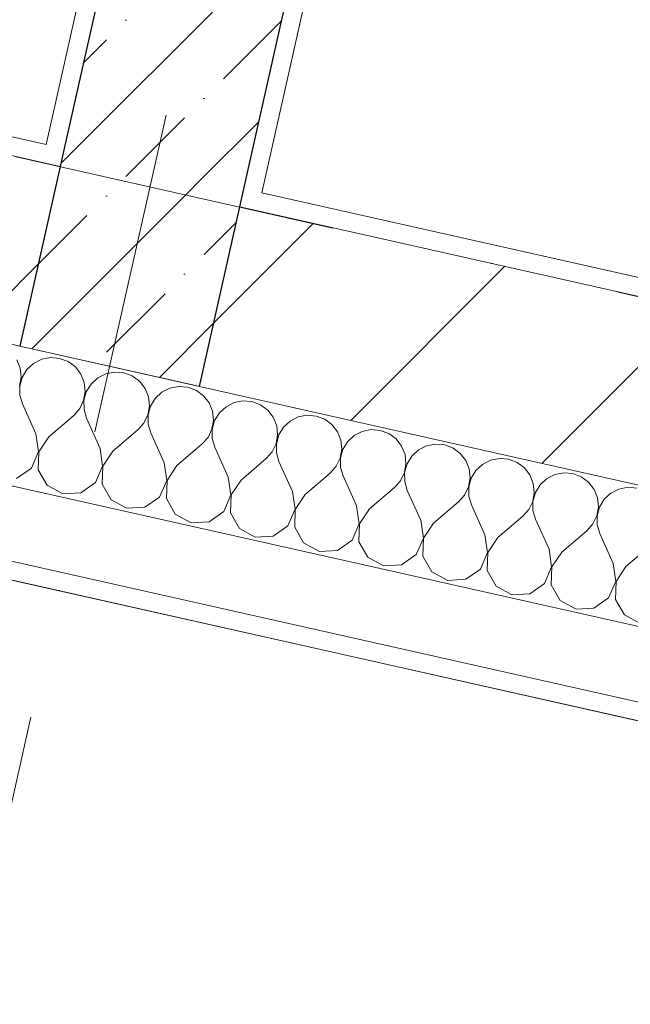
# Model space of a CAD drawing. Header units: millimetres. Extents: x -7145531 to -6681560, y 6117368 to 6219355.
# Tile 19 of 144: x -6932721 to -6932058, y 6129941 to 6131011. Entities that reach past the tile are written whole.
import ezdxf
from ezdxf.enums import TextEntityAlignment as Align

# ---------------------------------------------------------------- set-up
doc = ezdxf.new("R2010")
doc.units = ezdxf.units.MM
doc.header["$MEASUREMENT"] = 0
doc.linetypes.add('Штрихпунктирная', pattern=[670.277762, 352.777767, -176.388884, 0, -141.111112])
for name, color, linetype in [('S - квартира_помещение.АР', 7, 'Continuous'), ('АР-Стены_внешние_.АР', 7, 'Continuous'), ('АР-Стены_внутренние_пилоны.АР', 7, 'Continuous'), ('АР-Чертеж-Оси_Осевые размеры.АР', 7, 'Continuous'), ('АР-Чертеж-Размеры.АР', 7, 'Continuous')]:
    doc.layers.add(name, color=color, linetype=linetype)
for name, color, linetype, lineweight in [('АР-Стены_внешние_.АР_Ном._пера__1', 7, 'Continuous', 0), ('АР-Стены_внешние_.АР_Ном._пера__120', 7, 'Continuous', 0), ('АР-Стены_внутренние_пилоны.АР_Ном._пера__1', 7, 'Continuous', 30), ('АР-Стены_внутренние_пилоны.АР_Ном._пера__120', 7, 'Continuous', 0), ('АР-Чертеж-Оси_Осевые размеры.АР_Ном._пера__120', 7, 'Continuous', 0)]:
    doc.layers.add(name, color=color, linetype=linetype, lineweight=lineweight)
doc.styles.add('РЎР“Р•РќР•Р\xa0Р\x98Р\xa0_РЎРўР\x98Р›Р¬_3', font='GOTHIC.TTF')
doc.dimstyles.new('СГЕНЕРИР_СТИЛЬ__1', dxfattribs={"dimtxt": 150, "dimasz": 237.5, "dimexe": 0.18, "dimexo": 0.0625, "dimgap": 0, "dimtad": 1, "dimdec": 0, "dimzin": 0, "dimdsep": 46, "dimtxsty": 'РЎР“Р•РќР•Р\xa0Р\x98Р\xa0_РЎРўР\x98Р›Р¬_3', "dimblk": 'ARROWHEAD_6', "dimblk1": 'ARROWHEAD_6', "dimblk2": 'ARROWHEAD_6', "dimcen": 0.09, "dimse1": 1, "dimse2": 1, "dimclrd": 7, "dimclre": 7, "dimclrt": 7, "dimazin": 0, "dimtfac": 1, "dimtdec": 4, "dimtmove": 0, "dimatfit": 3, "dimfxl": 1, "dimtolj": 1, "dimtzin": 0, "dimarcsym": 0})
doc.dimstyles.new('СГЕНЕРИР_СТИЛЬ__2', dxfattribs={"dimtxt": 400, "dimasz": 332.5, "dimexe": 0.18, "dimexo": 0.0625, "dimgap": 0, "dimtad": 1, "dimdec": 0, "dimzin": 0, "dimdsep": 46, "dimtxsty": 'РЎР“Р•РќР•Р\xa0Р\x98Р\xa0_РЎРўР\x98Р›Р¬_3', "dimblk": 'ARROWHEAD_6', "dimblk1": 'ARROWHEAD_6', "dimblk2": 'ARROWHEAD_6', "dimcen": 0.09, "dimse1": 1, "dimse2": 1, "dimclrd": 7, "dimclre": 7, "dimclrt": 7, "dimazin": 0, "dimtfac": 1, "dimtdec": 4, "dimtmove": 0, "dimatfit": 3, "dimfxl": 1, "dimtolj": 1, "dimtzin": 0, "dimarcsym": 0})
doc.dimstyles.new('СГЕНЕРИР_СТИЛЬ__3', dxfattribs={"dimtxt": 150, "dimasz": 237.5, "dimexe": 0.18, "dimexo": 0.0625, "dimgap": 0, "dimtad": 1, "dimdec": 0, "dimzin": 0, "dimdsep": 46, "dimtxsty": 'РЎР“Р•РќР•Р\xa0Р\x98Р\xa0_РЎРўР\x98Р›Р¬_3', "dimblk": 'ARROWHEAD_6', "dimblk1": 'ARROWHEAD_6', "dimblk2": 'ARROWHEAD_6', "dimcen": 0.09, "dimse1": 1, "dimse2": 1, "dimclrd": 7, "dimclre": 7, "dimclrt": 7, "dimazin": 0, "dimtfac": 1, "dimtdec": 4, "dimtmove": 2, "dimatfit": 3, "dimfxl": 1, "dimtolj": 1, "dimtzin": 0, "dimarcsym": 0})
pattern_1 = [(45, (-6566190.34, 6563027.8), (-111.369318, 111.369318), [0, -105, 0, -157.5]), (110, (-6565840.34, 6563027.8), (148.001588, 53.868173), [0, -77, 0, -133])]
pattern_2 = [(45, (-6566190.34, 6562677.8), (-127.27922, 127.27922), [])]
pattern_3 = [(45, (-6566190.34, 6562677.8), (-84.852814, 84.852814), []), (45, (-6566232.77, 6562720.22), (-84.852814, 84.852814), [90, -30, 0, -30])]

# ---------------------------------------------------------------- blocks, each defined once
blk = doc.blocks.new('*X183', base_point=(-6566190.3, 6562677.8))
at = {"layer": 'АР-Стены_внешние_.АР_Ном._пера__1', "color": 7, "linetype": 'Continuous', "lineweight": 0}
for p, q in [((-7160470.8, 6131034.7), (-7160474.4, 6131043.9)), ((-7160456.2, 6131039.8), (-7160463.4, 6131033.1)), ((-7160447.4, 6131044.3), (-7160456.2, 6131039.8)), ((-7160437.8, 6131046.2), (-7160447.4, 6131044.3)), ((-7160427.9, 6131045.3), (-7160437.8, 6131046.2)), ((-7160418.7, 6131041.9), (-7160427.9, 6131045.3)), ((-7160410.8, 6131036), (-7160418.7, 6131041.9)), ((-7160469.8, 6131024.9), (-7160470.8, 6131034.7)), ((-7160463.4, 6131033.1), (-7160468.5, 6131024.7)), ((-7160404.8, 6131028.2), (-7160410.8, 6131036)), ((-7160401.1, 6131019.1), (-7160404.8, 6131028.2)), ((-7160377.7, 6131028.6), (-7160386.5, 6131024.1)), ((-7160368.1, 6131030.5), (-7160377.7, 6131028.6)), ((-7160358.2, 6131029.7), (-7160368.1, 6131030.5)), ((-7160349, 6131026.2), (-7160358.2, 6131029.7)), ((-7160471.4, 6131015.2), (-7160469.8, 6131024.9)), ((-7160468.5, 6131024.7), (-7160471.2, 6131015.2)), ((-7160400.1, 6131009.3), (-7160401.1, 6131019.1)), ((-7160393.7, 6131017.4), (-7160398.9, 6131009)), ((-7160386.5, 6131024.1), (-7160393.7, 6131017.4)), ((-7160341.1, 6131020.4), (-7160349, 6131026.2)), ((-7160335.1, 6131012.6), (-7160341.1, 6131020.4)), ((-7160471.2, 6131015.2), (-7160471.1, 6131005.3)), ((-7160401.8, 6130999.6), (-7160400.1, 6131009.3)), ((-7160398.9, 6131009), (-7160401.5, 6130999.5)), ((-7160331.4, 6131003.4), (-7160335.1, 6131012.6)), ((-7160316.8, 6131008.5), (-7160324, 6131001.8)), ((-7160308, 6131013), (-7160316.8, 6131008.5)), ((-7160298.4, 6131014.9), (-7160308, 6131013)), ((-7160288.5, 6131014), (-7160298.4, 6131014.9)), ((-7160279.3, 6131010.6), (-7160288.5, 6131014)), ((-7160271.4, 6131004.7), (-7160279.3, 6131010.6)), ((-7160471.1, 6131005.3), (-7160468.3, 6130995.9)), ((-7160453.7, 6130963.3), (-7160468.3, 6130995.9)), ((-7160406, 6130990.7), (-7160401.8, 6130999.6)), ((-7160401.5, 6130999.5), (-7160401.4, 6130989.7)), ((-7160330.4, 6130993.6), (-7160331.4, 6131003.4)), ((-7160324, 6131001.8), (-7160329.2, 6130993.4)), ((-7160265.4, 6130996.9), (-7160271.4, 6131004.7)), ((-7160261.7, 6130987.8), (-7160265.4, 6130996.9)), ((-7160238.3, 6130997.3), (-7160247.1, 6130992.8)), ((-7160228.7, 6130999.2), (-7160238.3, 6130997.3)), ((-7160218.9, 6130998.4), (-7160228.7, 6130999.2)), ((-7160209.6, 6130994.9), (-7160218.9, 6130998.4)), ((-7160412.6, 6130983.3), (-7160406, 6130990.7)), ((-7160401.4, 6130989.7), (-7160398.6, 6130980.2)), ((-7160332.1, 6130983.9), (-7160330.4, 6130993.6)), ((-7160329.2, 6130993.4), (-7160331.8, 6130983.9)), ((-7160260.7, 6130978), (-7160261.7, 6130987.8)), ((-7160254.3, 6130986.1), (-7160259.5, 6130977.7)), ((-7160247.1, 6130992.8), (-7160254.3, 6130986.1)), ((-7160201.7, 6130989.1), (-7160209.6, 6130994.9)), ((-7160195.7, 6130981.3), (-7160201.7, 6130989.1)), ((-7160439.7, 6130960.2), (-7160412.6, 6130983.3)), ((-7160384, 6130947.6), (-7160398.6, 6130980.2)), ((-7160342.9, 6130967.7), (-7160336.3, 6130975.1)), ((-7160336.3, 6130975.1), (-7160332.1, 6130983.9)), ((-7160331.8, 6130983.9), (-7160331.7, 6130974)), ((-7160331.7, 6130974), (-7160328.9, 6130964.6)), ((-7160262.4, 6130968.3), (-7160260.7, 6130978)), ((-7160259.5, 6130977.7), (-7160262.1, 6130968.2)), ((-7160192, 6130972.1), (-7160195.7, 6130981.3)), ((-7160177.4, 6130977.2), (-7160184.7, 6130970.5)), ((-7160168.6, 6130981.7), (-7160177.4, 6130977.2)), ((-7160159, 6130983.6), (-7160168.6, 6130981.7)), ((-7160149.2, 6130982.7), (-7160159, 6130983.6)), ((-7160139.9, 6130979.3), (-7160149.2, 6130982.7)), ((-7160132, 6130973.4), (-7160139.9, 6130979.3)), ((-7160450.8, 6130944), (-7160453.7, 6130963.3)), ((-7160370.1, 6130944.5), (-7160342.9, 6130967.7)), ((-7160314.3, 6130932), (-7160328.9, 6130964.6)), ((-7160266.6, 6130959.4), (-7160262.4, 6130968.3)), ((-7160262.1, 6130968.2), (-7160262, 6130958.4)), ((-7160191, 6130962.3), (-7160192, 6130972.1)), ((-7160184.7, 6130970.5), (-7160189.8, 6130962.1)), ((-7160126, 6130965.6), (-7160132, 6130973.4)), ((-7160122.3, 6130956.5), (-7160126, 6130965.6)), ((-7160099, 6130966), (-7160107.7, 6130961.5)), ((-7160089.3, 6130967.9), (-7160099, 6130966)), ((-7160079.5, 6130967.1), (-7160089.3, 6130967.9)), ((-7160070.2, 6130963.6), (-7160079.5, 6130967.1)), ((-7160062.3, 6130957.8), (-7160070.2, 6130963.6)), ((-7160439.7, 6130960.2), (-7160450.6, 6130943.9)), ((-7160273.2, 6130952), (-7160266.6, 6130959.4)), ((-7160262, 6130958.4), (-7160259.3, 6130948.9)), ((-7160197, 6130943.7), (-7160192.7, 6130952.6)), ((-7160192.7, 6130952.6), (-7160191, 6130962.3)), ((-7160189.8, 6130962.1), (-7160192.4, 6130952.6)), ((-7160192.4, 6130952.6), (-7160192.3, 6130942.7)), ((-7160121.3, 6130946.7), (-7160122.3, 6130956.5)), ((-7160115, 6130954.8), (-7160120.1, 6130946.4)), ((-7160107.7, 6130961.5), (-7160115, 6130954.8)), ((-7160056.3, 6130950), (-7160062.3, 6130957.8)), ((-7160019.6, 6130952.3), (-7160029.3, 6130950.3)), ((-7160009.8, 6130951.4), (-7160019.6, 6130952.3)), ((-7160458.6, 6130926.1), (-7160450.8, 6130944)), ((-7160450.6, 6130943.9), (-7160451.2, 6130924.4)), ((-7160381.2, 6130928.3), (-7160384, 6130947.6)), ((-7160370.1, 6130944.5), (-7160380.9, 6130928.3)), ((-7160300.4, 6130928.8), (-7160273.2, 6130952)), ((-7160244.6, 6130916.3), (-7160259.3, 6130948.9)), ((-7160203.5, 6130936.4), (-7160197, 6130943.7)), ((-7160192.3, 6130942.7), (-7160189.6, 6130933.2)), ((-7160123, 6130937), (-7160121.3, 6130946.7)), ((-7160120.1, 6130946.4), (-7160122.7, 6130936.9)), ((-7160052.6, 6130940.8), (-7160056.3, 6130950)), ((-7160038, 6130945.9), (-7160045.3, 6130939.2)), ((-7160029.3, 6130950.3), (-7160038, 6130945.9)), ((-7160000.6, 6130948), (-7160009.8, 6130951.4)), ((-7159992.6, 6130942.1), (-7160000.6, 6130948)), ((-7159986.6, 6130934.3), (-7159992.6, 6130942.1)), ((-7160311.5, 6130912.7), (-7160314.3, 6130932)), ((-7160230.7, 6130913.2), (-7160203.5, 6130936.4)), ((-7160174.9, 6130900.7), (-7160189.6, 6130933.2)), ((-7160127.3, 6130928.1), (-7160123, 6130937)), ((-7160122.7, 6130936.9), (-7160122.6, 6130927.1)), ((-7160053.3, 6130921.3), (-7160051.6, 6130931)), ((-7160051.6, 6130931), (-7160052.6, 6130940.8)), ((-7160045.3, 6130939.2), (-7160050.4, 6130930.8)), ((-7159982.9, 6130925.2), (-7159986.6, 6130934.3)), ((-7159959.6, 6130934.7), (-7159968.4, 6130930.2)), ((-7159949.9, 6130936.6), (-7159959.6, 6130934.7)), ((-7159940.1, 6130935.8), (-7159949.9, 6130936.6)), ((-7159930.9, 6130932.3), (-7159940.1, 6130935.8)), ((-7159922.9, 6130926.5), (-7159930.9, 6130932.3)), ((-7160474.6, 6130914.9), (-7160458.6, 6130926.1)), ((-7160451.2, 6130924.4), (-7160441.5, 6130907.5)), ((-7160388.9, 6130910.4), (-7160381.2, 6130928.3)), ((-7160380.9, 6130928.3), (-7160381.5, 6130908.7)), ((-7160300.4, 6130928.8), (-7160311.2, 6130912.6)), ((-7160161, 6130897.5), (-7160133.8, 6130920.7)), ((-7160133.8, 6130920.7), (-7160127.3, 6130928.1)), ((-7160122.6, 6130927.1), (-7160119.9, 6130917.6)), ((-7160057.6, 6130912.4), (-7160053.3, 6130921.3)), ((-7160050.4, 6130930.8), (-7160053, 6130921.3)), ((-7160053, 6130921.3), (-7160052.9, 6130911.4)), ((-7159981.9, 6130915.4), (-7159982.9, 6130925.2)), ((-7159975.6, 6130923.5), (-7159980.7, 6130915.1)), ((-7159968.4, 6130930.2), (-7159975.6, 6130923.5)), ((-7159916.9, 6130918.7), (-7159922.9, 6130926.5)), ((-7159880.2, 6130920.9), (-7159889.9, 6130919)), ((-7159870.4, 6130920.1), (-7159880.2, 6130920.9)), ((-7159861.2, 6130916.7), (-7159870.4, 6130920.1)), ((-7160404.9, 6130899.2), (-7160388.9, 6130910.4)), ((-7160319.2, 6130894.7), (-7160311.5, 6130912.7)), ((-7160311.2, 6130912.6), (-7160311.8, 6130893.1)), ((-7160241.8, 6130897), (-7160244.6, 6130916.3)), ((-7160230.7, 6130913.2), (-7160241.5, 6130897)), ((-7160105.2, 6130885), (-7160119.9, 6130917.6)), ((-7160064.1, 6130905.1), (-7160057.6, 6130912.4)), ((-7160052.9, 6130911.4), (-7160050.2, 6130901.9)), ((-7159983.6, 6130905.7), (-7159981.9, 6130915.4)), ((-7159980.7, 6130915.1), (-7159983.3, 6130905.6)), ((-7159913.2, 6130909.5), (-7159916.9, 6130918.7)), ((-7159912.2, 6130899.7), (-7159913.2, 6130909.5)), ((-7159898.7, 6130914.6), (-7159905.9, 6130907.9)), ((-7159889.9, 6130919), (-7159898.7, 6130914.6)), ((-7159853.2, 6130910.8), (-7159861.2, 6130916.7)), ((-7159847.2, 6130903), (-7159853.2, 6130910.8)), ((-7160441.5, 6130907.5), (-7160424.4, 6130898.1)), ((-7160424.4, 6130898.1), (-7160404.9, 6130899.2)), ((-7160381.5, 6130908.7), (-7160371.8, 6130891.8)), ((-7160172.1, 6130881.4), (-7160174.9, 6130900.7)), ((-7160091.3, 6130881.9), (-7160064.1, 6130905.1)), ((-7160035.5, 6130869.4), (-7160050.2, 6130901.9)), ((-7159987.9, 6130896.8), (-7159983.6, 6130905.7)), ((-7159983.3, 6130905.6), (-7159983.2, 6130895.8)), ((-7159913.9, 6130890), (-7159912.2, 6130899.7)), ((-7159911, 6130899.5), (-7159913.6, 6130890)), ((-7159905.9, 6130907.9), (-7159911, 6130899.5)), ((-7159843.5, 6130893.9), (-7159847.2, 6130903)), ((-7159829, 6130898.9), (-7159836.2, 6130892.2)), ((-7159820.2, 6130903.4), (-7159829, 6130898.9)), ((-7159810.5, 6130905.3), (-7159820.2, 6130903.4)), ((-7159800.7, 6130904.5), (-7159810.5, 6130905.3)), ((-7160371.8, 6130891.8), (-7160354.7, 6130882.5)), ((-7160335.2, 6130883.6), (-7160319.2, 6130894.7)), ((-7160311.8, 6130893.1), (-7160302.2, 6130876.2)), ((-7160249.5, 6130879.1), (-7160241.8, 6130897)), ((-7160241.5, 6130897), (-7160242.2, 6130877.4)), ((-7160161, 6130897.5), (-7160171.8, 6130881.3)), ((-7160021.6, 6130866.2), (-7159994.4, 6130889.4)), ((-7159994.4, 6130889.4), (-7159987.9, 6130896.8)), ((-7159983.2, 6130895.8), (-7159980.5, 6130886.3)), ((-7159918.2, 6130881.1), (-7159913.9, 6130890)), ((-7159913.6, 6130890), (-7159913.6, 6130880.1)), ((-7159842.5, 6130884.1), (-7159843.5, 6130893.9)), ((-7159836.2, 6130892.2), (-7159841.3, 6130883.8)), ((-7160354.7, 6130882.5), (-7160335.2, 6130883.6)), ((-7160265.5, 6130867.9), (-7160249.5, 6130879.1)), ((-7160242.2, 6130877.4), (-7160232.5, 6130860.5)), ((-7160179.8, 6130863.4), (-7160172.1, 6130881.4)), ((-7160171.8, 6130881.3), (-7160172.5, 6130861.8)), ((-7160102.4, 6130865.7), (-7160105.2, 6130885)), ((-7160091.3, 6130881.9), (-7160102.1, 6130865.6)), ((-7159965.8, 6130853.7), (-7159980.5, 6130886.3)), ((-7159924.7, 6130873.8), (-7159918.2, 6130881.1)), ((-7159913.6, 6130880.1), (-7159910.8, 6130870.6)), ((-7159844.2, 6130874.4), (-7159842.5, 6130884.1)), ((-7159841.3, 6130883.8), (-7159843.9, 6130874.3)), ((-7160302.2, 6130876.2), (-7160285, 6130866.8)), ((-7160285, 6130866.8), (-7160265.5, 6130867.9)), ((-7160032.7, 6130850.1), (-7160035.5, 6130869.4)), ((-7159951.9, 6130850.6), (-7159924.7, 6130873.8)), ((-7159896.1, 6130838.1), (-7159910.8, 6130870.6)), ((-7159848.5, 6130865.5), (-7159844.2, 6130874.4)), ((-7159843.9, 6130874.3), (-7159843.9, 6130864.4)), ((-7160232.5, 6130860.5), (-7160215.3, 6130851.2)), ((-7160195.8, 6130852.3), (-7160179.8, 6130863.4)), ((-7160172.5, 6130861.8), (-7160162.8, 6130844.8)), ((-7160110.1, 6130847.8), (-7160102.4, 6130865.7)), ((-7160102.1, 6130865.6), (-7160102.8, 6130846.1)), ((-7160021.6, 6130866.2), (-7160032.4, 6130850)), ((-7159882.2, 6130834.9), (-7159855, 6130858.1)), ((-7159855, 6130858.1), (-7159848.5, 6130865.5)), ((-7159843.9, 6130864.4), (-7159841.1, 6130855)), ((-7160215.3, 6130851.2), (-7160195.8, 6130852.3)), ((-7160126.1, 6130836.6), (-7160110.1, 6130847.8)), ((-7160102.8, 6130846.1), (-7160093.1, 6130829.2)), ((-7160040.4, 6130832.1), (-7160032.7, 6130850.1)), ((-7160032.4, 6130850), (-7160033.1, 6130830.5)), ((-7159963, 6130834.4), (-7159965.8, 6130853.7)), ((-7159951.9, 6130850.6), (-7159962.7, 6130834.3)), ((-7159826.4, 6130822.4), (-7159841.1, 6130855)), ((-7160162.8, 6130844.8), (-7160145.6, 6130835.5)), ((-7160145.6, 6130835.5), (-7160126.1, 6130836.6)), ((-7159893.3, 6130818.8), (-7159896.1, 6130838.1)), ((-7159882.2, 6130834.9), (-7159893, 6130818.7)), ((-7159812.5, 6130819.3), (-7159785.3, 6130842.5)), ((-7160093.1, 6130829.2), (-7160075.9, 6130819.9)), ((-7160056.4, 6130821), (-7160040.4, 6130832.1)), ((-7160033.1, 6130830.5), (-7160023.4, 6130813.5)), ((-7159970.7, 6130816.5), (-7159963, 6130834.4)), ((-7159962.7, 6130834.3), (-7159963.4, 6130814.8)), ((-7160075.9, 6130819.9), (-7160056.4, 6130821)), ((-7160023.4, 6130813.5), (-7160006.2, 6130804.2)), ((-7159986.7, 6130805.3), (-7159970.7, 6130816.5)), ((-7159963.4, 6130814.8), (-7159953.7, 6130797.9)), ((-7159901, 6130800.8), (-7159893.3, 6130818.8)), ((-7159893, 6130818.7), (-7159893.7, 6130799.2)), ((-7159823.6, 6130803.1), (-7159826.4, 6130822.4)), ((-7159812.5, 6130819.3), (-7159823.3, 6130803)), ((-7160006.2, 6130804.2), (-7159986.7, 6130805.3)), ((-7159831.4, 6130785.2), (-7159823.6, 6130803.1)), ((-7159823.3, 6130803), (-7159824, 6130783.5)), ((-7159953.7, 6130797.9), (-7159936.5, 6130788.6)), ((-7159917.1, 6130789.7), (-7159901, 6130800.8)), ((-7159893.7, 6130799.2), (-7159884, 6130782.2)), ((-7159936.5, 6130788.6), (-7159917.1, 6130789.7)), ((-7159884, 6130782.2), (-7159866.8, 6130772.9)), ((-7159847.4, 6130774), (-7159831.4, 6130785.2)), ((-7159824, 6130783.5), (-7159814.3, 6130766.6)), ((-7159866.8, 6130772.9), (-7159847.4, 6130774)), ((-7159814.3, 6130766.6), (-7159797.2, 6130757.3))]:
    blk.add_line(p, q, dxfattribs=at)
blk = doc.blocks.new('Стена_28_8', base_point=(-7164340.2, 6132132.6))
at = {"layer": 'АР-Стены_внешние_.АР', "linetype": 'Continuous', "lineweight": 0, "true_color": 0x000000}
h = blk.add_hatch(dxfattribs=at)
h.set_pattern_fill('ШТУКАТУРКА__ГИПС_01_0008', color=18, style=0, pattern_type=2)
h.set_pattern_definition(pattern_1)
h.paths.add_polyline_path([(-7160442.4, 6131277.7), (-7160774.1, 6131352.2), (-7160778.5, 6131332.7), (-7160446.8, 6131258.2)])
h = blk.add_hatch(dxfattribs=at)
h.set_pattern_fill('БЛОКИ_БЕТОННЫЕ_ЭФФЕКТИВН_79', color=18, style=0, pattern_type=2)
h.set_pattern_definition(pattern_2)
h.paths.add_polyline_path([(-7160427.3, 6131253.8), (-7160778.5, 6131332.7), (-7160822.3, 6131137.6), (-7160471.1, 6131058.7)])
h = blk.add_hatch(dxfattribs=at)
h.set_pattern_fill('ШТУКАТУРКА__ГИПС_01_0008', color=18, style=0, pattern_type=2)
h.set_pattern_definition(pattern_1)
h.paths.add_polyline_path([(-7160422.9, 6131273.4), (-7160442.4, 6131277.7), (-7160446.8, 6131258.2), (-7160427.3, 6131253.8)])
h = blk.add_hatch(dxfattribs=at)
h.set_pattern_fill('ШТУКАТУРКА__ГИПС_01_0008', color=18, style=0, pattern_type=2)
h.set_pattern_definition(pattern_1)
h.paths.add_polyline_path([(-7160208.2, 6131225.2), (-7160227.8, 6131229.5), (-7160232.1, 6131210), (-7160212.6, 6131205.6)])
h = blk.add_hatch(dxfattribs=at)
h.set_pattern_fill('ШТУКАТУРКА__ГИПС_01_0008', color=18, style=0, pattern_type=2)
h.set_pattern_definition(pattern_1)
h.paths.add_polyline_path([(-7160212.6, 6131205.6), (-7159607.7, 6131069.8), (-7159603.3, 6131089.3), (-7160208.2, 6131225.2)])
h = blk.add_hatch(dxfattribs=at)
h.set_pattern_fill('БЛОКИ_БЕТОННЫЕ_ЭФФЕКТИВН_79', color=18, style=0, pattern_type=2)
h.set_pattern_definition(pattern_2)
h.paths.add_polyline_path([(-7160276, 6131014.9), (-7159651.5, 6130874.6), (-7159607.7, 6131069.8), (-7160232.1, 6131210)])
at = {"layer": 'АР-Стены_внешние_.АР_Ном._пера__1', "color": 7, "linetype": 'Continuous', "lineweight": 15}
for p, q in [((-7160427.3, 6131253.8), (-7160778.5, 6131332.7)), ((-7159607.7, 6131069.8), (-7160232.1, 6131210)), ((-7160822.3, 6131137.6), (-7160471.1, 6131058.7)), ((-7160471.1, 6131058.7), (-7160276, 6131014.9)), ((-7160276, 6131014.9), (-7159651.5, 6130874.6))]:
    blk.add_line(p, q, dxfattribs=at)
at = {"layer": 'АР-Стены_внешние_.АР_Ном._пера__1', "color": 7, "linetype": 'Continuous', "lineweight": 30}
for p, q in [((-7160422.9, 6131273.4), (-7160427.3, 6131253.8)), ((-7160427.3, 6131253.8), (-7160471.1, 6131058.7)), ((-7160232.1, 6131210), (-7160227.8, 6131229.5)), ((-7160276, 6131014.9), (-7160232.1, 6131210))]:
    blk.add_line(p, q, dxfattribs=at)
at = {"layer": 'АР-Стены_внешние_.АР_Ном._пера__1', "color": 7, "linetype": 'Continuous', "lineweight": 0}
for p, q in [((-7160855.2, 6130991.2), (-7159684.4, 6130728.3)), ((-7160872.7, 6130913.2), (-7159701.9, 6130650.2))]:
    blk.add_line(p, q, dxfattribs=at)
at = {"layer": 'АР-Стены_внешние_.АР_Ном._пера__1', "color": 7, "linetype": 'Continuous', "lineweight": 0, "flags": 128}
for points in [[(-7160442.4, 6131277.7), (-7160774.1, 6131352.2)], [(-7159603.3, 6131089.3), (-7160208.2, 6131225.2)], [(-7160877.1, 6130893.7), (-7159706.3, 6130630.7)]]:
    blk.add_lwpolyline(points, dxfattribs=at)
at = {"layer": 'АР-Стены_внешние_.АР', "color": 7, "lineweight": 0}
blk.add_blockref('*X183', (-6566190.3, 6562677.8), dxfattribs=at)
blk = doc.blocks.new('Стена_60_8', base_point=(-7160329.7, 6131231.9))
at = {"layer": 'АР-Стены_внутренние_пилоны.АР', "linetype": 'Continuous', "lineweight": 0, "true_color": 0x000000}
h = blk.add_hatch(dxfattribs=at)
h.set_pattern_fill('ШТУКАТУРКА__ГИПС_01_0008', color=18, style=0, pattern_type=2)
h.set_pattern_definition(pattern_1)
h.paths.add_polyline_path([(-7160052.4, 6133014.4), (-7160442.4, 6131277.7), (-7160422.9, 6131273.4), (-7160032.9, 6133010.1)])
h = blk.add_hatch(dxfattribs=at)
h.set_pattern_fill('ЖЕЛЕЗОБЕТОН__PROJECT__0008', color=18, style=0, pattern_type=2)
h.set_pattern_definition(pattern_3)
h.paths.add_polyline_path([(-7160227.8, 6131229.5), (-7159837.7, 6132966.2), (-7160032.9, 6133010.1), (-7160422.9, 6131273.4)])
h = blk.add_hatch(dxfattribs=at)
h.set_pattern_fill('ШТУКАТУРКА__ГИПС_01_0008', color=18, style=0, pattern_type=2)
h.set_pattern_definition(pattern_1)
h.paths.add_polyline_path([(-7160208.2, 6131225.2), (-7159818.2, 6132961.9), (-7159837.7, 6132966.2), (-7160227.8, 6131229.5)])
h = blk.add_hatch(dxfattribs=at)
h.set_pattern_fill('ЖЕЛЕЗОБЕТОН__PROJECT__0008', color=18, style=0, pattern_type=2)
h.set_pattern_definition(pattern_3)
h.paths.add_polyline_path([(-7160227.8, 6131229.5), (-7160422.9, 6131273.4), (-7160427.3, 6131253.8), (-7160232.1, 6131210)])
h = blk.add_hatch(dxfattribs=at)
h.set_pattern_fill('ЖЕЛЕЗОБЕТОН__PROJECT__0008', color=18, style=0, pattern_type=2)
h.set_pattern_definition(pattern_3)
h.paths.add_polyline_path([(-7160232.1, 6131210), (-7160427.3, 6131253.8), (-7160471.1, 6131058.7), (-7160276, 6131014.9)])
at = {"layer": 'АР-Стены_внешние_.АР_Ном._пера__1', "color": 7, "linetype": 'Continuous', "lineweight": 30}
for p, q in [((-7160422.9, 6131273.4), (-7160427.3, 6131253.8)), ((-7160427.3, 6131253.8), (-7160471.1, 6131058.7)), ((-7160232.1, 6131210), (-7160227.8, 6131229.5)), ((-7160276, 6131014.9), (-7160232.1, 6131210))]:
    blk.add_line(p, q, dxfattribs=at)
at = {"layer": 'АР-Стены_внешние_.АР_Ном._пера__1', "color": 7, "linetype": 'Continuous', "lineweight": 15}
blk.add_line((-7160471.1, 6131058.7), (-7160276, 6131014.9), dxfattribs=at)
at = {"layer": 'АР-Стены_внутренние_пилоны.АР_Ном._пера__1', "color": 7, "linetype": 'Continuous', "lineweight": 30}
for p, q in [((-7160032.9, 6133010.1), (-7160422.9, 6131273.4)), ((-7160227.8, 6131229.5), (-7159837.7, 6132966.2))]:
    blk.add_line(p, q, dxfattribs=at)
at = {"layer": 'АР-Стены_внутренние_пилоны.АР_Ном._пера__1', "color": 7, "linetype": 'Continuous', "lineweight": 0, "flags": 128}
for points in [[(-7160052.4, 6133014.4), (-7160442.4, 6131277.7)], [(-7160208.2, 6131225.2), (-7159818.2, 6132961.9)]]:
    blk.add_lwpolyline(points, dxfattribs=at)
blk = doc.blocks.new('Стандартный Маркер Сетки[65]_8', base_point=(-7156826.9, 6146828.2))
at = {"layer": 'АР-Чертеж-Оси_Осевые размеры.АР_Ном._пера__120', "color": 7, "linetype": 'Штрихпунктирная', "lineweight": 0}
blk.add_line((-7156933.5, 6146353.6), (-7161717.2, 6125054.2), dxfattribs=at)
at = {"layer": 'АР-Чертеж-Оси_Осевые размеры.АР_Ном._пера__120', "color": 7, "lineweight": 0, "style": 'РЎР“Р•РќР•Р\xa0Р\x98Р\xa0_РЎРўР\x98Р›Р¬_3'}
blk.add_attdef('AC_MarkerText_1', text='', height=350, rotation=347.3417, dxfattribs=at).set_placement((-7161863.5, 6124272.8), align=Align.TOP_CENTER)
blk = doc.blocks.new('Стандартный Маркер Сетки[85]_8', base_point=(-7156826.9, 6146828.2))
at = {"layer": 'АР-Чертеж-Оси_Осевые размеры.АР_Ном._пера__120', "color": 7, "linetype": 'Штрихпунктирная', "lineweight": 0}
blk.add_line((-7156933.5, 6146353.6), (-7161717.2, 6125054.2), dxfattribs=at)
at = {"layer": 'АР-Чертеж-Оси_Осевые размеры.АР_Ном._пера__120', "color": 7, "lineweight": 0, "style": 'РЎР“Р•РќР•Р\xa0Р\x98Р\xa0_РЎРўР\x98Р›Р¬_3'}
blk.add_attdef('AC_MarkerText_1', text='', height=350, rotation=347.3417, dxfattribs=at).set_placement((-7161863.5, 6124272.8), align=Align.TOP_CENTER)
blk = doc.blocks.new('ARROWHEAD_6')
at = {"color": 0, "linetype": 'Continuous', "lineweight": 0}
for p, q in [((-0.5, -0.5), (0.5, 0.5)), ((0, 0), (-1, 0))]:
    blk.add_line(p, q, dxfattribs=at)
blk = doc.blocks.new('*D583', base_point=(-6566190.3, 6562677.8))
at = {"layer": 'Defpoints', "color": 0, "linetype": 'Continuous', "transparency": 16777216}
for p in [(-6932158.9, 6132703.9), (-6928608.2, 6131172.6), (-6933804.3, 6125377.5)]:
    blk.add_point(p, dxfattribs=at)
at = {"layer": 'АР-Чертеж-Оси_Осевые размеры.АР', "color": 7, "linetype": 'Continuous', "lineweight": -2, "transparency": 16777216}
for p, q in [((-6933479.9, 6125304.6), (-6932552.8, 6125096.4)), ((-6930421.2, 6124617.6), (-6931384.9, 6124834.1))]:
    blk.add_line(p, q, dxfattribs=at)
at = {"layer": 'АР-Чертеж-Оси_Осевые размеры.АР', "color": 7, "linetype": 'Continuous', "lineweight": -2, "transparency": 16777216, "xscale": 332.5, "yscale": 332.5, "zscale": 332.5}
for p, rotation in [((-6933804.3, 6125377.5), 167.3417232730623), ((-6930096.7, 6124544.7), 347.3417232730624)]:
    blk.add_blockref('ARROWHEAD_6', p, dxfattribs=dict(at, rotation=rotation))
at = {"layer": 'АР-Чертеж-Оси_Осевые размеры.АР', "color": 7, "linetype": 'Continuous', "lineweight": 0, "transparency": 16777216, "insert": (-6931968.8, 6124965.2), "char_height": 400, "attachment_point": 5, "rotation": 347.3417, "style": 'РЎР“Р•РќР•Р\xa0Р\x98Р\xa0_РЎРўР\x98Р›Р¬_3'}
blk.add_mtext('\\A1;3800', dxfattribs=at)
blk = doc.blocks.new('*D584', base_point=(-6566190.3, 6562677.8))
at = {"layer": 'Defpoints', "color": 0, "linetype": 'Continuous', "transparency": 16777216}
for p in [(-6935996.3, 6133643), (-6932158.9, 6132703.9), (-6937658.3, 6126243)]:
    blk.add_point(p, dxfattribs=at)
at = {"layer": 'АР-Чертеж-Оси_Осевые размеры.АР', "color": 7, "linetype": 'Continuous', "lineweight": -2, "transparency": 16777216}
for p, q in [((-6937333.9, 6126170.2), (-6936333.6, 6125945.5)), ((-6934128.8, 6125450.3), (-6935165.7, 6125683.2))]:
    blk.add_line(p, q, dxfattribs=at)
at = {"layer": 'АР-Чертеж-Оси_Осевые размеры.АР', "color": 7, "linetype": 'Continuous', "lineweight": -2, "transparency": 16777216, "xscale": 332.5, "yscale": 332.5, "zscale": 332.5}
for p, rotation in [((-6937658.3, 6126243), 167.3417232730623), ((-6933804.3, 6125377.5), 347.3417232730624)]:
    blk.add_blockref('ARROWHEAD_6', p, dxfattribs=dict(at, rotation=rotation))
at = {"layer": 'АР-Чертеж-Оси_Осевые размеры.АР', "color": 7, "linetype": 'Continuous', "lineweight": 0, "transparency": 16777216, "insert": (-6935749.6, 6125814.4), "char_height": 400, "attachment_point": 5, "rotation": 347.3417, "style": 'РЎР“Р•РќР•Р\xa0Р\x98Р\xa0_РЎРўР\x98Р›Р¬_3'}
blk.add_mtext('\\A1;3950', dxfattribs=at)
blk = doc.blocks.new('*D591', base_point=(-6566190.3, 6562677.8))
at = {"layer": 'Defpoints', "color": 0, "linetype": 'Continuous', "transparency": 16777216}
for p in [(-6932302.5, 6132612.2), (-6932962.8, 6130710.7), (-6932721.2, 6130656.5)]:
    blk.add_point(p, dxfattribs=at)
at = {"layer": 'АР-Чертеж-Размеры.АР', "color": 7, "linetype": 'Continuous', "lineweight": -2, "transparency": 16777216}
for p, q in [((-6932576.6, 6132430.4), (-6932692.8, 6131912.8)), ((-6932910.8, 6130942.5), (-6932791.4, 6131473.7))]:
    blk.add_line(p, q, dxfattribs=at)
at = {"layer": 'АР-Чертеж-Размеры.АР', "color": 7, "linetype": 'Continuous', "lineweight": -2, "transparency": 16777216, "xscale": 237.5, "yscale": 237.5, "zscale": 237.5}
for p, rotation in [((-6932524.6, 6132662.1), 77.34244821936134), ((-6932962.8, 6130710.7), 257.3424482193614)]:
    blk.add_blockref('ARROWHEAD_6', p, dxfattribs=dict(at, rotation=rotation))
at = {"layer": 'АР-Чертеж-Размеры.АР', "color": 7, "linetype": 'Continuous', "lineweight": 0, "transparency": 16777216, "insert": (-6932742.1, 6131693.3), "char_height": 150, "attachment_point": 5, "rotation": 257.3424, "style": 'РЎР“Р•РќР•Р\xa0Р\x98Р\xa0_РЎРўР\x98Р›Р¬_3'}
blk.add_mtext('\\A1;2000', dxfattribs=at)
blk = doc.blocks.new('*D608', base_point=(-6566190.3, 6562677.8))
at = {"layer": 'Defpoints', "color": 0, "linetype": 'Continuous', "transparency": 16777216}
for p in [(-6933943.7, 6135584.1), (-6935367.7, 6131476.4), (-6932653.7, 6130866.8)]:
    blk.add_point(p, dxfattribs=at)
at = {"layer": 'АР-Чертеж-Размеры.АР', "color": 7, "linetype": 'Continuous', "lineweight": -2, "transparency": 16777216}
for p, q in [((-6934473, 6135459.6), (-6934846.5, 6133796.9)), ((-6935315.6, 6131708.1), (-6934945.3, 6133357))]:
    blk.add_line(p, q, dxfattribs=at)
at = {"layer": 'АР-Чертеж-Размеры.АР', "color": 7, "linetype": 'Continuous', "lineweight": -2, "transparency": 16777216, "xscale": 237.5, "yscale": 237.5, "zscale": 237.5}
for p, rotation in [((-6934421, 6135691.3), 77.3410680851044), ((-6935367.7, 6131476.4), 257.3410680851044)]:
    blk.add_blockref('ARROWHEAD_6', p, dxfattribs=dict(at, rotation=rotation))
at = {"layer": 'АР-Чертеж-Размеры.АР', "color": 7, "linetype": 'Continuous', "lineweight": 0, "transparency": 16777216, "insert": (-6934895.9, 6133577), "char_height": 150, "attachment_point": 5, "rotation": 77.3411, "style": 'РЎР“Р•РќР•Р\xa0Р\x98Р\xa0_РЎРўР\x98Р›Р¬_3'}
blk.add_mtext('\\A1;4320', dxfattribs=at)
blk = doc.blocks.new('*D704', base_point=(-6566190.3, 6562677.8))
at = {"layer": 'Defpoints', "color": 0, "linetype": 'Continuous', "transparency": 16777216}
for p in [(-6930344, 6136441.2), (-6930344, 6136441.2), (-6932653.7, 6130866.8)]:
    blk.add_point(p, dxfattribs=at)
at = {"layer": 'АР-Чертеж-Размеры.АР', "color": 7, "linetype": 'Continuous', "lineweight": -2, "transparency": 16777216}
blk.add_line((-6931594.7, 6130872.4), (-6930396.1, 6136209.5), dxfattribs=at)
at = {"layer": 'АР-Чертеж-Размеры.АР', "color": 7, "linetype": 'Continuous', "lineweight": -2, "transparency": 16777216, "xscale": 237.5, "yscale": 237.5, "zscale": 237.5}
for p, rotation in [((-6930344, 6136441.2), 77.34195703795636), ((-6931646.8, 6130640.6), 257.3419570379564)]:
    blk.add_blockref('ARROWHEAD_6', p, dxfattribs=dict(at, rotation=rotation))
at = {"layer": 'АР-Чертеж-Размеры.АР', "color": 7, "linetype": 'Continuous', "lineweight": 0, "transparency": 16777216, "insert": (-6930989.4, 6134132.1), "char_height": 150, "attachment_point": 5, "rotation": 77.342, "style": 'РЎР“Р•РќР•Р\xa0Р\x98Р\xa0_РЎРўР\x98Р›Р¬_3'}
blk.add_mtext('\\A1;5945', dxfattribs=at)
blk = doc.blocks.new('Стандартный Маркер Сетки[157]_3', base_point=(-6989298, 6143568))
at = {"layer": 'АР-Чертеж-Оси_Осевые размеры.АР_Ном._пера__120', "color": 7, "linetype": 'Штрихпунктирная', "lineweight": 0}
blk.add_line((-6988322.3, 6143348.9), (-6909381.1, 6125619.1), dxfattribs=at)
at = {"layer": 'АР-Чертеж-Оси_Осевые размеры.АР_Ном._пера__120', "color": 7, "lineweight": 0, "style": 'РЎР“Р•РќР•Р\xa0Р\x98Р\xa0_РЎРўР\x98Р›Р¬_3'}
for tag, p in [('AC_MarkerText_1_0', (-6989715.9, 6143858.7)), ('AC_MarkerText_1_1', (-6907847.6, 6125471.5))]:
    blk.add_attdef(tag, text='', height=350, rotation=347.3417, dxfattribs=at).set_placement(p, align=Align.TOP_CENTER)
blk = doc.blocks.new('Стандартный Маркер Сетки[162]_3', base_point=(-6989298, 6143568))
at = {"layer": 'АР-Чертеж-Оси_Осевые размеры.АР_Ном._пера__120', "color": 7, "linetype": 'Штрихпунктирная', "lineweight": 0}
blk.add_line((-6988322.3, 6143348.9), (-6909381.1, 6125619.1), dxfattribs=at)
at = {"layer": 'АР-Чертеж-Оси_Осевые размеры.АР_Ном._пера__120', "color": 7, "lineweight": 0, "style": 'РЎР“Р•РќР•Р\xa0Р\x98Р\xa0_РЎРўР\x98Р›Р¬_3'}
for tag, p in [('AC_MarkerText_1_0', (-6989715.9, 6143858.7)), ('AC_MarkerText_1_1', (-6907847.6, 6125471.5))]:
    blk.add_attdef(tag, text='', height=350, rotation=347.3417, dxfattribs=at).set_placement(p, align=Align.TOP_CENTER)
blk = doc.blocks.new('Стандартный Маркер Сетки[166]_3', base_point=(-6989298, 6143568))
at = {"layer": 'АР-Чертеж-Оси_Осевые размеры.АР_Ном._пера__120', "color": 7, "linetype": 'Штрихпунктирная', "lineweight": 0}
blk.add_line((-6988322.3, 6143348.9), (-6909381.1, 6125619.1), dxfattribs=at)
at = {"layer": 'АР-Чертеж-Оси_Осевые размеры.АР_Ном._пера__120', "color": 7, "lineweight": 0, "style": 'РЎР“Р•РќР•Р\xa0Р\x98Р\xa0_РЎРўР\x98Р›Р¬_3'}
for tag, p in [('AC_MarkerText_1_0', (-6989715.9, 6143858.7)), ('AC_MarkerText_1_1', (-6907847.6, 6125471.5))]:
    blk.add_attdef(tag, text='', height=350, rotation=347.3417, dxfattribs=at).set_placement(p, align=Align.TOP_CENTER)
blk = doc.blocks.new('Стандартный Маркер Сетки[173]_3', base_point=(-6989298, 6143568))
at = {"layer": 'АР-Чертеж-Оси_Осевые размеры.АР_Ном._пера__120', "color": 7, "linetype": 'Штрихпунктирная', "lineweight": 0}
blk.add_line((-6988322.3, 6143348.9), (-6909381.1, 6125619.1), dxfattribs=at)
at = {"layer": 'АР-Чертеж-Оси_Осевые размеры.АР_Ном._пера__120', "color": 7, "lineweight": 0, "style": 'РЎР“Р•РќР•Р\xa0Р\x98Р\xa0_РЎРўР\x98Р›Р¬_3'}
for tag, p in [('AC_MarkerText_1_0', (-6989715.9, 6143858.7)), ('AC_MarkerText_1_1', (-6907847.6, 6125471.5))]:
    blk.add_attdef(tag, text='', height=350, rotation=347.3417, dxfattribs=at).set_placement(p, align=Align.TOP_CENTER)

msp = doc.modelspace()

# ---------------------------------------------------------------- linework, layer by layer
at = {"layer": 'S - квартира_помещение.АР', "color": 254, "linetype": 'Continuous', "lineweight": 0, "true_color": 0xffe1c4, "flags": 128}
for points in [[(-6932458.3, 6130822.9), (-6928984.9, 6130042.8), (-6928732.9, 6131164.9), (-6927682.2, 6135843.4), (-6931155.6, 6136623.5), (-6932210.7, 6131925.4)], [(-6932692.5, 6130875.5), (-6931745.9, 6135090.5), (-6935365.8, 6135903.5), (-6936312.4, 6131688.5)]]:
    msp.add_lwpolyline(points, close=True, dxfattribs=at)
at = {"layer": 'АР-Стены_внешние_.АР_Ном._пера__120', "color": 7, "linetype": 'Continuous', "lineweight": 0}
msp.add_lwpolyline([(-6932928.9, 6147301.6), (-6928899.2, 6146396.6), (-6929352.7, 6144376.9), (-6926776.9, 6143798.4), (-6925978.2, 6147355), (-6916494.4, 6145225.1), (-6916924, 6143312.5), (-6914113.5, 6142681.3), (-6913910.9, 6143583.2), (-6909774.1, 6142654.2), (-6912292.8, 6131439), (-6913495.8, 6126082.5), (-6936600.8, 6131271.5)], dxfattribs=at)
at = {"layer": 'АР-Стены_внутренние_пилоны.АР_Ном._пера__120', "color": 7, "linetype": 'Continuous', "lineweight": 0}
msp.add_line((-6932721.2, 6130656.5), (-6932528.6, 6130613.2), dxfattribs=at)

# ---------------------------------------------------------------- block references
at = {"layer": 'АР-Стены_внешние_.АР', "color": 7, "lineweight": 0}
msp.add_blockref('Стена_28_8', (-6936590.3, 6131730.4), dxfattribs=at)
at = {"layer": 'АР-Стены_внутренние_пилоны.АР', "color": 7, "lineweight": 0}
msp.add_blockref('Стена_60_8', (-6932579.8, 6130829.7), dxfattribs=at)
at = {"layer": 'АР-Чертеж-Оси_Осевые размеры.АР', "color": 8, "linetype": 'Continuous', "lineweight": 15}
for name, p in [('Стандартный Маркер Сетки[65]_8', (-6929077, 6146425.9)), ('Стандартный Маркер Сетки[85]_8', (-6929077, 6146425.9)), ('Стандартный Маркер Сетки[157]_3', (-6989298, 6143568)), ('Стандартный Маркер Сетки[162]_3', (-6989298, 6143568)), ('Стандартный Маркер Сетки[166]_3', (-6989298, 6143568)), ('Стандартный Маркер Сетки[173]_3', (-6989298, 6143568))]:
    msp.add_blockref(name, p, dxfattribs=at)

# ---------------------------------------------------------------- dimensions: what is measured, and where the dimension line sits
at = {"layer": 'АР-Чертеж-Оси_Осевые размеры.АР', "color": 7, "linetype": 'Continuous', "lineweight": 0}
for base, p1, p2, picture, middle in [((-6937658.3, 6126243), (-6932158.9, 6132703.9), (-6935996.3, 6133643), '*D584', (-6935749.6, 6125814.4)), ((-6933804.3, 6125377.5), (-6928608.2, 6131172.6), (-6932158.9, 6132703.9), '*D583', (-6931968.8, 6124965.2))]:
    dim = msp.add_linear_dim(base=base, p1=p1, p2=p2, angle=167.3417, dimstyle='СГЕНЕРИР_СТИЛЬ__2', dxfattribs=at)
    dim.commit()
    dim.dimension.update_dxf_attribs({"geometry": picture, "text_midpoint": middle, "dimtype": 160, "text_rotation": 347.3417})
at = {"layer": 'АР-Чертеж-Размеры.АР', "color": 7, "linetype": 'Continuous', "lineweight": 0}
for base, p1, p2, angle, dimstyle, picture, middle, turn in [((-6930344, 6136441.2), (-6932653.7, 6130866.8), (-6930344, 6136441.2), 77.342, 'СГЕНЕРИР_СТИЛЬ__3', '*D704', (-6930989.4, 6134132.1), 77.342), ((-6935367.7, 6131476.4), (-6933943.7, 6135584.1), (-6932653.7, 6130866.8), 257.3411, 'СГЕНЕРИР_СТИЛЬ__1', '*D608', (-6934895.9, 6133577), 77.3411), ((-6932962.8, 6130710.7), (-6932302.5, 6132612.2), (-6932721.2, 6130656.5), 257.3424, 'СГЕНЕРИР_СТИЛЬ__1', '*D591', (-6932742.1, 6131693.3), 257.3424)]:
    dim = msp.add_linear_dim(base=base, p1=p1, p2=p2, angle=angle, dimstyle=dimstyle, dxfattribs=at)
    dim.commit()
    dim.dimension.update_dxf_attribs({"geometry": picture, "text_midpoint": middle, "dimtype": 160, "text_rotation": turn})

doc.saveas('drawing.dxf')
